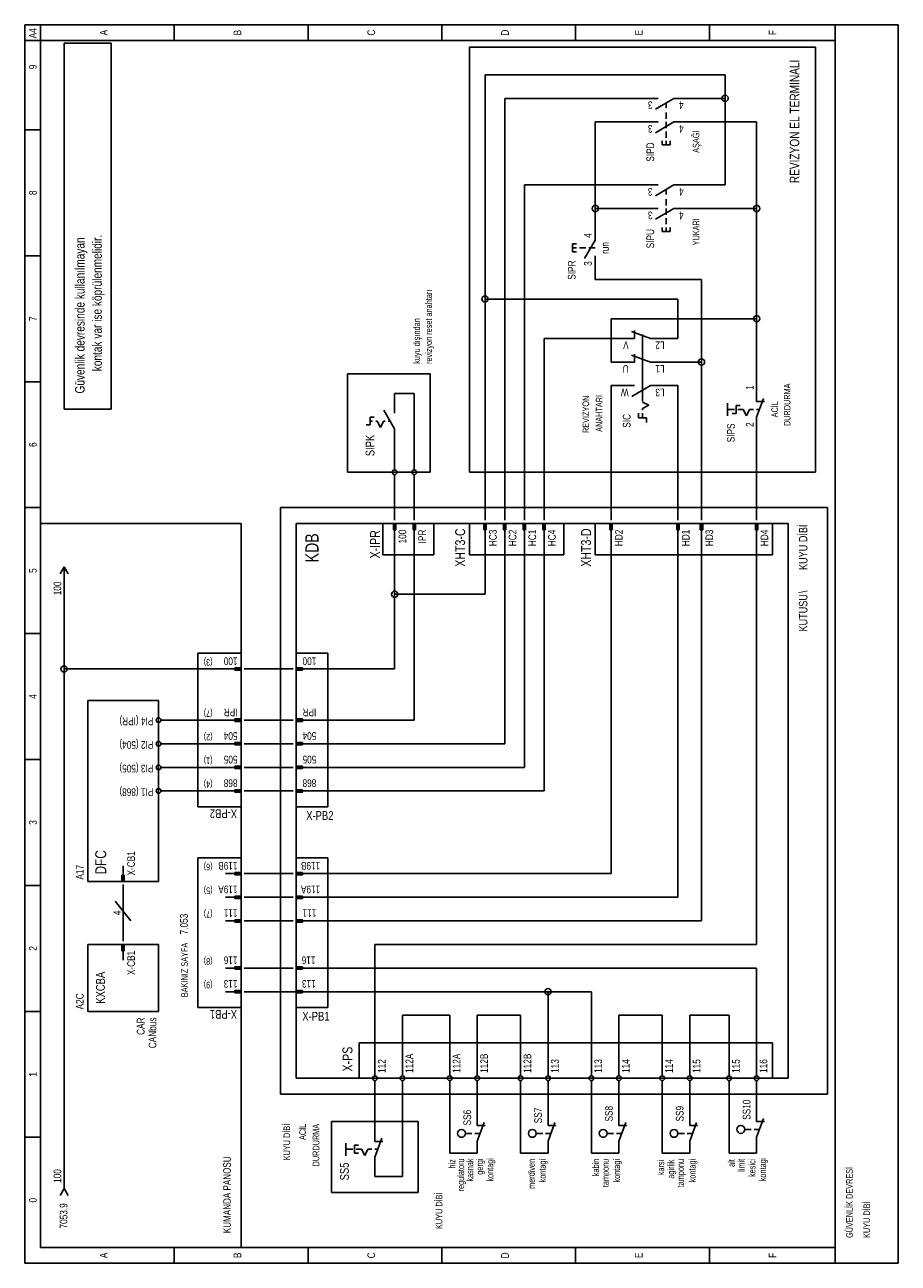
# Model space of a CAD drawing. Header units: centimetres. Extents: x 0 to 13360, y -30 to 2970.
# Tile 26 of 27: x 11972 to 12639, y 1022 to 1968. Entities that reach past the tile are written whole.
import ezdxf
from ezdxf.enums import TextEntityAlignment as Align

# ---------------------------------------------------------------- set-up
doc = ezdxf.new("R2010")
doc.units = ezdxf.units.CM
doc.layers.add('ASN-ELEKTRIK', color=3, linetype='Continuous')
doc.layers.add('ASN-ELEKTRIK-YAZI', color=4, linetype='Continuous')

msp = doc.modelspace()

# ---------------------------------------------------------------- linework, layer by layer
at = {"layer": 'ASN-ELEKTRIK'}
for p, q in [((11972.23, 1022.32), (11972.23, 1968.08)), ((11972.23, 1968.08), (12639.39, 1968.08)), ((11984.25, 1034.34), (11984.25, 1968.08)), ((12086.43, 1968.08), (12086.43, 1956.05)), ((12188.61, 1968.08), (12188.61, 1956.05)), ((12290.79, 1968.08), (12290.79, 1956.05)), ((12392.96, 1956.05), (12392.96, 1968.08)), ((12495.14, 1956.05), (12495.14, 1968.08)), ((12591.31, 1022.32), (12591.31, 1968.08)), ((12639.39, 1968.08), (12639.39, 1022.32)), ((11972.23, 1956.05), (12591.31, 1956.05)), ((12002.28, 1674.46), (12002.28, 1953.95)), ((12002.28, 1953.95), (12038.35, 1953.95)), ((12038.35, 1953.95), (12038.35, 1674.46)), ((12311.82, 1626.37), (12311.82, 1950.94)), ((12311.82, 1950.94), (12576.28, 1950.94)), ((12576.28, 1950.94), (12576.28, 1626.37)), ((12507.16, 1929.9), (12323.84, 1929.9)), ((12323.84, 1758.6), (12323.84, 1929.9)), ((12507.16, 1911.87), (12507.16, 1929.9)), ((12338.87, 1593.32), (12338.87, 1911.87)), ((12450.06, 1911.87), (12338.87, 1911.87)), ((12456.07, 1911.87), (12450.06, 1911.87)), ((12468.1, 1911.87), (12453.87, 1903.66)), ((12468.1, 1911.87), (12474.11, 1911.87)), ((12507.16, 1911.87), (12474.11, 1911.87)), ((12507.16, 1845.76), (12507.16, 1911.87)), ((12462.08, 1904.66), (12462.08, 1908.4)), ((12462.08, 1896.24), (12462.08, 1901.05)), ((12407.99, 1893.84), (12450.06, 1893.84)), ((12407.99, 1827.73), (12407.99, 1893.84)), ((12456.07, 1893.84), (12450.06, 1893.84)), ((12468.1, 1893.84), (12453.87, 1885.63)), ((12462.08, 1889.03), (12462.08, 1893.84)), ((12468.1, 1893.84), (12474.11, 1893.84)), ((12474.11, 1893.84), (12531.21, 1893.84)), ((12531.21, 1827.73), (12531.21, 1893.84)), ((11984.25, 1887.83), (11972.23, 1887.83)), ((12462.08, 1881.82), (12462.08, 1886.63)), ((12459.08, 1876.41), (12459.08, 1879.42)), ((12459.08, 1876.41), (12465.09, 1876.41)), ((12462.08, 1876.41), (12462.08, 1879.42)), ((12465.09, 1876.41), (12465.09, 1879.42)), ((12450.06, 1845.76), (12353.9, 1845.76)), ((12353.9, 1845.76), (12353.9, 1593.32)), ((12456.07, 1845.76), (12450.06, 1845.76)), ((12468.1, 1845.76), (12453.87, 1837.55)), ((12468.1, 1845.76), (12474.11, 1845.76)), ((12474.11, 1845.76), (12507.16, 1845.76)), ((12462.08, 1838.54), (12462.08, 1842.29)), ((12462.08, 1830.13), (12462.08, 1834.94)), ((12450.06, 1827.73), (12407.99, 1827.73)), ((12407.99, 1809.69), (12407.99, 1827.73)), ((12456.07, 1827.73), (12450.06, 1827.73)), ((12468.1, 1827.73), (12453.87, 1819.51)), ((12462.08, 1822.92), (12462.08, 1827.73)), ((12468.1, 1827.73), (12474.11, 1827.73)), ((12474.11, 1827.73), (12531.21, 1827.73)), ((12531.21, 1743.58), (12531.21, 1827.73)), ((12462.08, 1815.7), (12462.08, 1820.51)), ((12407.99, 1803.68), (12407.99, 1809.69)), ((12459.08, 1810.29), (12459.08, 1813.3)), ((12459.08, 1810.29), (12465.09, 1810.29)), ((12462.08, 1810.29), (12462.08, 1813.3)), ((12465.09, 1810.29), (12465.09, 1813.3)), ((12390.56, 1800.68), (12393.57, 1800.68)), ((12390.56, 1794.67), (12390.56, 1800.68)), ((12390.56, 1797.67), (12393.57, 1797.67)), ((12395.97, 1797.67), (12400.78, 1797.67)), ((12407.99, 1803.68), (12399.78, 1789.46)), ((12403.18, 1797.67), (12407.99, 1797.67)), ((11984.25, 1791.66), (11972.23, 1791.66)), ((12390.56, 1794.67), (12393.57, 1794.67)), ((12407.99, 1791.66), (12407.99, 1785.65)), ((12407.99, 1773.63), (12407.99, 1785.65)), ((12489.13, 1773.63), (12407.99, 1773.63)), ((12489.13, 1710.52), (12489.13, 1773.63)), ((12471.1, 1758.6), (12323.84, 1758.6)), ((12323.84, 1593.32), (12323.84, 1758.6)), ((12471.1, 1728.55), (12471.1, 1758.6)), ((12420.01, 1710.52), (12420.01, 1743.58)), ((12420.01, 1743.58), (12531.21, 1743.58)), ((12531.21, 1686.36), (12531.21, 1743.58)), ((12450.06, 1728.55), (12435.64, 1733.8)), ((12438.04, 1728.55), (12438.04, 1734.56)), ((12444.05, 1680.47), (12444.05, 1731.56)), ((12368.92, 1728.55), (12368.92, 1593.32)), ((12432.03, 1728.55), (12368.92, 1728.55)), ((12432.03, 1728.55), (12431.79, 1728.55)), ((12438.04, 1728.55), (12432.03, 1728.55)), ((12450.06, 1728.55), (12456.07, 1728.55)), ((12455.83, 1728.55), (12456.07, 1728.55)), ((12471.1, 1728.55), (12456.07, 1728.55)), ((12450.06, 1710.52), (12435.64, 1715.77)), ((12438.04, 1710.52), (12438.04, 1716.53)), ((12432.03, 1710.52), (12420.01, 1710.52)), ((12432.03, 1710.52), (12431.79, 1710.52)), ((12438.04, 1710.52), (12432.03, 1710.52)), ((12450.06, 1710.52), (12456.07, 1710.52)), ((12455.83, 1710.52), (12456.07, 1710.52)), ((12489.13, 1710.52), (12456.07, 1710.52)), ((12489.13, 1593.32), (12489.13, 1710.52)), ((11984.25, 1695.49), (11972.23, 1695.49)), ((12218.66, 1701.51), (12218.66, 1626.37)), ((12281.77, 1701.51), (12218.66, 1701.51)), ((12281.77, 1626.37), (12281.77, 1701.51)), ((12254.72, 1686.48), (12269.75, 1686.48)), ((12254.72, 1686.48), (12254.72, 1677.46)), ((12269.75, 1632.38), (12269.75, 1686.48)), ((12420.01, 1692.49), (12432.03, 1692.49)), ((12420.01, 1593.32), (12420.01, 1692.49)), ((12432.03, 1692.49), (12431.79, 1692.49)), ((12438.04, 1692.49), (12432.03, 1692.49)), ((12450.06, 1692.49), (12435.84, 1684.28)), ((12450.06, 1692.49), (12456.07, 1692.49)), ((12455.83, 1692.49), (12456.07, 1692.49)), ((12471.1, 1692.49), (12456.07, 1692.49)), ((12471.1, 1593.32), (12471.1, 1692.49)), ((12531.21, 1680.35), (12531.21, 1686.36)), ((12038.35, 1674.46), (12002.28, 1674.46)), ((12254.72, 1671.45), (12254.72, 1677.46)), ((12444.05, 1679.87), (12448.86, 1677.46)), ((12448.86, 1677.46), (12444.05, 1675.06)), ((12444.05, 1673.86), (12444.05, 1675.06)), ((12509.07, 1669.43), (12509.07, 1679.04)), ((12509.09, 1674.34), (12514.38, 1674.34)), ((12515.58, 1677.34), (12518.58, 1677.34)), ((12515.58, 1677.34), (12515.58, 1671.33)), ((12516.78, 1674.34), (12520.99, 1674.34)), ((12523.39, 1669.53), (12520.99, 1674.34)), ((12525.8, 1674.34), (12523.39, 1669.53)), ((12525.8, 1674.34), (12528.8, 1674.34)), ((12531.21, 1668.33), (12536.46, 1682.75)), ((12531.21, 1680.35), (12537.22, 1680.35)), ((12531.21, 1674.34), (12533.37, 1674.34)), ((12236.09, 1668.45), (12239.1, 1668.45)), ((12236.09, 1668.45), (12236.09, 1662.44)), ((12236.09, 1665.44), (12237.89, 1665.44)), ((12240.3, 1665.44), (12241.5, 1665.44)), ((12243.9, 1660.63), (12241.5, 1665.44)), ((12246.31, 1665.44), (12243.9, 1660.63)), ((12246.31, 1665.44), (12247.51, 1665.44)), ((12254.72, 1659.43), (12246.51, 1673.65)), ((12249.92, 1665.44), (12251.25, 1665.44)), ((12441.05, 1667.85), (12441.05, 1671.45)), ((12441.05, 1667.85), (12447.06, 1667.85)), ((12444.05, 1667.85), (12444.05, 1671.45)), ((12447.06, 1664.24), (12447.06, 1667.85)), ((12512.57, 1671.33), (12515.58, 1671.33)), ((12531.21, 1668.33), (12531.21, 1662.32)), ((12233.09, 1662.44), (12236.09, 1662.44)), ((12254.72, 1659.43), (12254.72, 1653.42)), ((12444.05, 1662.44), (12444.05, 1662.56)), ((12531.21, 1662.32), (12531.21, 1662.44)), ((12531.21, 1593.32), (12531.21, 1662.32)), ((12254.72, 1653.42), (12254.72, 1632.38)), ((12254.72, 1632.38), (12254.72, 1628.18)), ((12269.75, 1632.38), (12269.75, 1628.18)), ((12218.66, 1626.37), (12281.77, 1626.37)), ((12254.72, 1624.57), (12254.72, 1620.36)), ((12254.72, 1593.32), (12254.72, 1620.36)), ((12269.75, 1624.57), (12269.75, 1620.36)), ((12269.75, 1593.32), (12269.75, 1620.36)), ((12576.28, 1626.37), (12311.82, 1626.37)), ((11984.25, 1599.33), (11972.23, 1599.33)), ((12167.57, 1151.55), (12167.57, 1599.33)), ((12167.57, 1599.33), (12585.3, 1599.33)), ((12585.3, 1599.33), (12585.3, 1151.55)), ((12254.72, 1589.71), (12254.72, 1593.32)), ((12269.75, 1589.71), (12269.75, 1593.32)), ((12323.84, 1589.71), (12323.84, 1593.32)), ((12338.87, 1589.71), (12338.87, 1593.32)), ((12353.9, 1589.71), (12353.9, 1593.32)), ((12368.92, 1589.71), (12368.92, 1593.32)), ((12420.01, 1589.71), (12420.01, 1593.32)), ((12471.1, 1589.71), (12471.1, 1593.32)), ((12489.13, 1589.71), (12489.13, 1593.32)), ((12531.21, 1589.71), (12531.21, 1593.32)), ((12137.52, 1587.31), (11984.25, 1587.31)), ((12137.52, 1034.34), (12137.52, 1587.31)), ((12179.59, 1163.57), (12179.59, 1587.31)), ((12179.59, 1587.31), (12555.25, 1587.31)), ((12245.71, 1563.26), (12245.71, 1587.31)), ((12245.71, 1587.31), (12284.78, 1587.31)), ((12253.82, 1587.31), (12255.63, 1587.31)), ((12253.82, 1582.5), (12253.82, 1587.31)), ((12253.82, 1582.5), (12255.63, 1582.5)), ((12254.12, 1582.5), (12254.12, 1587.31)), ((12254.42, 1582.5), (12254.42, 1587.31)), ((12254.72, 1578.29), (12254.72, 1587.31)), ((12255.02, 1582.5), (12255.02, 1587.31)), ((12255.32, 1582.5), (12255.32, 1587.31)), ((12255.63, 1582.5), (12255.63, 1587.31)), ((12268.85, 1587.31), (12270.65, 1587.31)), ((12268.85, 1582.5), (12268.85, 1587.31)), ((12268.85, 1582.5), (12270.65, 1582.5)), ((12269.15, 1582.5), (12269.15, 1587.31)), ((12269.45, 1582.5), (12269.45, 1587.31)), ((12269.75, 1578.29), (12269.75, 1587.31)), ((12270.05, 1582.5), (12270.05, 1587.31)), ((12270.35, 1582.5), (12270.35, 1587.31)), ((12270.65, 1582.5), (12270.65, 1587.31)), ((12284.78, 1587.31), (12284.78, 1563.26)), ((12311.82, 1563.26), (12311.82, 1587.31)), ((12311.82, 1587.31), (12383.95, 1587.31)), ((12322.94, 1587.31), (12324.75, 1587.31)), ((12322.94, 1582.5), (12322.94, 1587.31)), ((12322.94, 1582.5), (12324.75, 1582.5)), ((12323.24, 1582.5), (12323.24, 1587.31)), ((12323.54, 1582.5), (12323.54, 1587.31)), ((12323.84, 1578.29), (12323.84, 1587.31)), ((12324.14, 1582.5), (12324.14, 1587.31)), ((12324.45, 1582.5), (12324.45, 1587.31)), ((12324.75, 1582.5), (12324.75, 1587.31)), ((12337.97, 1587.31), (12339.77, 1587.31)), ((12337.97, 1582.5), (12337.97, 1587.31)), ((12337.97, 1582.5), (12339.77, 1582.5)), ((12338.27, 1582.5), (12338.27, 1587.31)), ((12338.57, 1582.5), (12338.57, 1587.31)), ((12338.87, 1578.29), (12338.87, 1587.31)), ((12339.17, 1582.5), (12339.17, 1587.31)), ((12339.47, 1582.5), (12339.47, 1587.31)), ((12339.77, 1582.5), (12339.77, 1587.31)), ((12352.99, 1587.31), (12354.8, 1587.31)), ((12352.99, 1582.5), (12352.99, 1587.31)), ((12352.99, 1582.5), (12354.8, 1582.5)), ((12353.3, 1582.5), (12353.3, 1587.31)), ((12353.6, 1582.5), (12353.6, 1587.31)), ((12353.9, 1578.29), (12353.9, 1587.31)), ((12354.2, 1582.5), (12354.2, 1587.31)), ((12354.5, 1582.5), (12354.5, 1587.31)), ((12354.8, 1582.5), (12354.8, 1587.31)), ((12368.02, 1587.31), (12369.82, 1587.31)), ((12368.02, 1582.5), (12368.02, 1587.31)), ((12368.02, 1582.5), (12369.82, 1582.5)), ((12368.32, 1582.5), (12368.32, 1587.31)), ((12368.62, 1582.5), (12368.62, 1587.31)), ((12368.92, 1578.29), (12368.92, 1587.31)), ((12369.22, 1582.5), (12369.22, 1587.31)), ((12369.52, 1582.5), (12369.52, 1587.31)), ((12369.82, 1582.5), (12369.82, 1587.31)), ((12383.95, 1587.31), (12383.95, 1563.26)), ((12407.99, 1563.26), (12407.99, 1587.31)), ((12407.99, 1587.31), (12543.23, 1587.31)), ((12419.11, 1587.31), (12420.91, 1587.31)), ((12419.11, 1582.5), (12419.11, 1587.31)), ((12419.11, 1582.5), (12420.91, 1582.5)), ((12419.41, 1582.5), (12419.41, 1587.31)), ((12419.71, 1582.5), (12419.71, 1587.31)), ((12420.01, 1578.29), (12420.01, 1587.31)), ((12420.31, 1582.5), (12420.31, 1587.31)), ((12420.61, 1582.5), (12420.61, 1587.31)), ((12420.91, 1582.5), (12420.91, 1587.31)), ((12470.2, 1587.31), (12472, 1587.31)), ((12470.2, 1582.5), (12470.2, 1587.31)), ((12470.2, 1582.5), (12472, 1582.5)), ((12470.5, 1582.5), (12470.5, 1587.31)), ((12470.8, 1582.5), (12470.8, 1587.31)), ((12471.1, 1578.29), (12471.1, 1587.31)), ((12471.4, 1582.5), (12471.4, 1587.31)), ((12471.7, 1582.5), (12471.7, 1587.31)), ((12472, 1582.5), (12472, 1587.31)), ((12488.23, 1587.31), (12490.03, 1587.31)), ((12488.23, 1582.5), (12488.23, 1587.31)), ((12488.23, 1582.5), (12490.03, 1582.5)), ((12488.53, 1582.5), (12488.53, 1587.31)), ((12488.83, 1582.5), (12488.83, 1587.31)), ((12489.13, 1578.29), (12489.13, 1587.31)), ((12489.43, 1582.5), (12489.43, 1587.31)), ((12489.73, 1582.5), (12489.73, 1587.31)), ((12490.03, 1582.5), (12490.03, 1587.31)), ((12530.3, 1587.31), (12532.11, 1587.31)), ((12530.3, 1582.5), (12530.3, 1587.31)), ((12530.3, 1582.5), (12532.11, 1582.5)), ((12530.6, 1582.5), (12530.6, 1587.31)), ((12530.9, 1582.5), (12530.9, 1587.31)), ((12531.21, 1578.29), (12531.21, 1587.31)), ((12531.51, 1582.5), (12531.51, 1587.31)), ((12531.81, 1582.5), (12531.81, 1587.31)), ((12532.11, 1582.5), (12532.11, 1587.31)), ((12543.23, 1587.31), (12543.23, 1563.26)), ((12555.25, 1587.31), (12555.25, 1163.57)), ((12254.72, 1578.29), (12254.72, 1575.29)), ((12254.72, 1533.21), (12254.72, 1575.29)), ((12269.75, 1578.29), (12269.75, 1575.29)), ((12269.75, 1575.29), (12269.75, 1437.04)), ((12323.84, 1578.29), (12323.84, 1575.29)), ((12323.84, 1533.21), (12323.84, 1575.29)), ((12338.87, 1578.29), (12338.87, 1575.29)), ((12338.87, 1575.29), (12338.87, 1419.01)), ((12353.9, 1578.29), (12353.9, 1575.29)), ((12353.9, 1575.29), (12353.9, 1400.98)), ((12368.92, 1578.29), (12368.92, 1575.29)), ((12368.92, 1575.29), (12368.92, 1382.95)), ((12420.01, 1578.29), (12420.01, 1575.29)), ((12420.01, 1319.84), (12420.01, 1575.29)), ((12471.1, 1578.29), (12471.1, 1575.29)), ((12471.1, 1301.81), (12471.1, 1575.29)), ((12489.13, 1578.29), (12489.13, 1575.29)), ((12489.13, 1575.29), (12489.13, 1283.78)), ((12531.21, 1578.29), (12531.21, 1575.29)), ((12531.21, 1265.75), (12531.21, 1575.29)), ((12284.78, 1563.26), (12245.71, 1563.26)), ((12383.95, 1563.26), (12311.82, 1563.26)), ((12543.23, 1563.26), (12407.99, 1563.26)), ((12002.28, 1554.25), (11999.28, 1548.84)), ((12002.28, 1554.25), (12005.29, 1548.84)), ((12002.28, 1476.11), (12002.28, 1554.25)), ((12323.84, 1533.21), (12254.72, 1533.21)), ((12254.72, 1476.11), (12254.72, 1533.21)), ((11984.25, 1503.16), (11972.23, 1503.16)), ((12104.46, 1370.93), (12104.46, 1488.13)), ((12104.46, 1488.13), (12137.52, 1488.13)), ((12137.52, 1488.13), (12137.52, 1370.93)), ((12179.59, 1370.93), (12179.59, 1488.13)), ((12179.59, 1488.13), (12203.63, 1488.13)), ((12203.63, 1488.13), (12203.63, 1370.93)), ((12002.28, 1079.42), (12002.28, 1476.11)), ((12125.5, 1476.11), (12002.28, 1476.11)), ((12128.5, 1476.11), (12125.5, 1476.11)), ((12128.5, 1476.11), (12137.52, 1476.11)), ((12132.71, 1477.01), (12137.52, 1477.01)), ((12132.71, 1477.01), (12132.71, 1475.21)), ((12132.71, 1476.71), (12137.52, 1476.71)), ((12132.71, 1476.41), (12137.52, 1476.41)), ((12132.71, 1475.81), (12137.52, 1475.81)), ((12132.71, 1475.51), (12137.52, 1475.51)), ((12137.52, 1477.01), (12137.52, 1475.21)), ((12139.92, 1476.11), (12143.53, 1476.11)), ((12143.53, 1476.11), (12173.58, 1476.11)), ((12177.19, 1476.11), (12173.58, 1476.11)), ((12179.59, 1475.21), (12179.59, 1477.01)), ((12184.4, 1477.01), (12179.59, 1477.01)), ((12184.4, 1476.71), (12179.59, 1476.71)), ((12184.4, 1476.41), (12179.59, 1476.41)), ((12188.61, 1476.11), (12179.59, 1476.11)), ((12184.4, 1475.81), (12179.59, 1475.81)), ((12184.4, 1475.51), (12179.59, 1475.51)), ((12184.4, 1475.21), (12184.4, 1477.01)), ((12188.61, 1476.11), (12191.61, 1476.11)), ((12191.61, 1476.11), (12254.72, 1476.11)), ((12132.71, 1475.21), (12137.52, 1475.21)), ((12184.4, 1475.21), (12179.59, 1475.21)), ((12020.32, 1452.07), (12020.32, 1313.83)), ((12074.41, 1452.07), (12020.32, 1452.07)), ((12074.41, 1313.83), (12074.41, 1452.07)), ((12132.71, 1437.95), (12137.52, 1437.95)), ((12132.71, 1437.95), (12132.71, 1436.14)), ((12132.71, 1437.65), (12137.52, 1437.65)), ((12137.52, 1437.95), (12137.52, 1436.14)), ((12179.59, 1436.14), (12179.59, 1437.95)), ((12184.4, 1437.95), (12179.59, 1437.95)), ((12184.4, 1437.65), (12179.59, 1437.65)), ((12184.4, 1436.14), (12184.4, 1437.95)), ((12080.42, 1437.04), (12076.21, 1437.04)), ((12125.5, 1437.04), (12080.42, 1437.04)), ((12128.5, 1437.04), (12125.5, 1437.04)), ((12128.5, 1437.04), (12137.52, 1437.04)), ((12132.71, 1437.34), (12137.52, 1437.34)), ((12132.71, 1436.74), (12137.52, 1436.74)), ((12132.71, 1436.44), (12137.52, 1436.44)), ((12132.71, 1436.14), (12137.52, 1436.14)), ((12139.92, 1437.04), (12143.53, 1437.04)), ((12143.53, 1437.04), (12173.58, 1437.04)), ((12177.19, 1437.04), (12173.58, 1437.04)), ((12184.4, 1437.34), (12179.59, 1437.34)), ((12188.61, 1437.04), (12179.59, 1437.04)), ((12184.4, 1436.74), (12179.59, 1436.74)), ((12184.4, 1436.44), (12179.59, 1436.44)), ((12184.4, 1436.14), (12179.59, 1436.14)), ((12188.61, 1437.04), (12191.61, 1437.04)), ((12269.75, 1437.04), (12191.61, 1437.04)), ((12080.42, 1419.01), (12076.21, 1419.01)), ((12125.5, 1419.01), (12080.42, 1419.01)), ((12128.5, 1419.01), (12125.5, 1419.01)), ((12128.5, 1419.01), (12137.52, 1419.01)), ((12132.71, 1419.91), (12137.52, 1419.91)), ((12132.71, 1419.91), (12132.71, 1418.11)), ((12132.71, 1419.61), (12137.52, 1419.61)), ((12132.71, 1419.31), (12137.52, 1419.31)), ((12132.71, 1418.71), (12137.52, 1418.71)), ((12137.52, 1419.91), (12137.52, 1418.11)), ((12139.92, 1419.01), (12143.53, 1419.01)), ((12143.53, 1419.01), (12173.58, 1419.01)), ((12177.19, 1419.01), (12173.58, 1419.01)), ((12179.59, 1418.11), (12179.59, 1419.91)), ((12184.4, 1419.91), (12179.59, 1419.91)), ((12184.4, 1419.61), (12179.59, 1419.61)), ((12184.4, 1419.31), (12179.59, 1419.31)), ((12188.61, 1419.01), (12179.59, 1419.01)), ((12184.4, 1418.71), (12179.59, 1418.71)), ((12184.4, 1418.11), (12184.4, 1419.91)), ((12188.61, 1419.01), (12191.61, 1419.01)), ((12338.87, 1419.01), (12191.61, 1419.01)), ((12132.71, 1418.41), (12137.52, 1418.41)), ((12132.71, 1418.11), (12137.52, 1418.11)), ((12184.4, 1418.41), (12179.59, 1418.41)), ((12184.4, 1418.11), (12179.59, 1418.11)), ((11984.25, 1406.99), (11972.23, 1406.99)), ((12080.42, 1400.98), (12076.21, 1400.98)), ((12125.5, 1400.98), (12080.42, 1400.98)), ((12128.5, 1400.98), (12125.5, 1400.98)), ((12128.5, 1400.98), (12137.52, 1400.98)), ((12132.71, 1401.88), (12137.52, 1401.88)), ((12132.71, 1401.88), (12132.71, 1400.08)), ((12132.71, 1401.58), (12137.52, 1401.58)), ((12132.71, 1401.28), (12137.52, 1401.28)), ((12132.71, 1400.68), (12137.52, 1400.68)), ((12132.71, 1400.38), (12137.52, 1400.38)), ((12132.71, 1400.08), (12137.52, 1400.08)), ((12137.52, 1401.88), (12137.52, 1400.08)), ((12139.92, 1400.98), (12143.53, 1400.98)), ((12143.53, 1400.98), (12173.58, 1400.98)), ((12177.19, 1400.98), (12173.58, 1400.98)), ((12179.59, 1400.08), (12179.59, 1401.88)), ((12184.4, 1401.88), (12179.59, 1401.88)), ((12184.4, 1401.58), (12179.59, 1401.58)), ((12184.4, 1401.28), (12179.59, 1401.28)), ((12188.61, 1400.98), (12179.59, 1400.98)), ((12184.4, 1400.68), (12179.59, 1400.68)), ((12184.4, 1400.38), (12179.59, 1400.38)), ((12184.4, 1400.08), (12179.59, 1400.08)), ((12184.4, 1400.08), (12184.4, 1401.88)), ((12188.61, 1400.98), (12191.61, 1400.98)), ((12191.61, 1400.98), (12188.61, 1400.98)), ((12353.9, 1400.98), (12191.61, 1400.98)), ((12080.42, 1382.95), (12076.21, 1382.95)), ((12125.5, 1382.95), (12080.42, 1382.95)), ((12128.5, 1382.95), (12125.5, 1382.95)), ((12128.5, 1382.95), (12137.52, 1382.95)), ((12132.71, 1383.85), (12137.52, 1383.85)), ((12132.71, 1383.85), (12132.71, 1382.05)), ((12132.71, 1383.55), (12137.52, 1383.55)), ((12132.71, 1383.25), (12137.52, 1383.25)), ((12132.71, 1382.65), (12137.52, 1382.65)), ((12132.71, 1382.35), (12137.52, 1382.35)), ((12132.71, 1382.05), (12137.52, 1382.05)), ((12137.52, 1383.85), (12137.52, 1382.05)), ((12139.92, 1382.95), (12143.53, 1382.95)), ((12143.53, 1382.95), (12173.58, 1382.95)), ((12177.19, 1382.95), (12173.58, 1382.95)), ((12179.59, 1382.05), (12179.59, 1383.85)), ((12184.4, 1383.85), (12179.59, 1383.85)), ((12184.4, 1383.55), (12179.59, 1383.55)), ((12184.4, 1383.25), (12179.59, 1383.25)), ((12188.61, 1382.95), (12179.59, 1382.95)), ((12184.4, 1382.65), (12179.59, 1382.65)), ((12184.4, 1382.35), (12179.59, 1382.35)), ((12184.4, 1382.05), (12179.59, 1382.05)), ((12184.4, 1382.05), (12184.4, 1383.85)), ((12188.61, 1382.95), (12191.61, 1382.95)), ((12368.92, 1382.95), (12191.61, 1382.95)), ((12137.52, 1370.93), (12104.46, 1370.93)), ((12203.63, 1370.93), (12179.59, 1370.93)), ((12047.36, 1322.85), (12047.36, 1325.85)), ((12104.46, 1217.66), (12104.46, 1331.86)), ((12104.46, 1331.86), (12137.52, 1331.86)), ((12137.52, 1331.86), (12137.52, 1217.66)), ((12179.59, 1217.66), (12179.59, 1331.86)), ((12179.59, 1331.86), (12203.63, 1331.86)), ((12203.63, 1331.86), (12203.63, 1217.66)), ((12046.46, 1318.64), (12046.46, 1313.83)), ((12046.46, 1318.64), (12048.26, 1318.64)), ((12046.76, 1318.64), (12046.76, 1313.83)), ((12047.06, 1318.64), (12047.06, 1313.83)), ((12047.36, 1322.85), (12047.36, 1313.83)), ((12047.66, 1318.64), (12047.66, 1313.83)), ((12047.96, 1318.64), (12047.96, 1313.83)), ((12048.26, 1318.64), (12048.26, 1313.83)), ((12128.5, 1319.84), (12125.5, 1319.84)), ((12128.5, 1319.84), (12137.52, 1319.84)), ((12132.71, 1320.74), (12137.52, 1320.74)), ((12132.71, 1320.74), (12132.71, 1318.94)), ((12132.71, 1320.44), (12137.52, 1320.44)), ((12132.71, 1320.14), (12137.52, 1320.14)), ((12132.71, 1319.54), (12137.52, 1319.54)), ((12132.71, 1319.24), (12137.52, 1319.24)), ((12132.71, 1318.94), (12137.52, 1318.94)), ((12137.52, 1320.74), (12137.52, 1318.94)), ((12139.92, 1319.84), (12143.53, 1319.84)), ((12173.58, 1319.84), (12143.53, 1319.84)), ((12177.19, 1319.84), (12173.58, 1319.84)), ((12179.59, 1318.94), (12179.59, 1320.74)), ((12184.4, 1320.74), (12179.59, 1320.74)), ((12184.4, 1320.44), (12179.59, 1320.44)), ((12184.4, 1320.14), (12179.59, 1320.14)), ((12188.61, 1319.84), (12179.59, 1319.84)), ((12184.4, 1319.54), (12179.59, 1319.54)), ((12184.4, 1319.24), (12179.59, 1319.24)), ((12184.4, 1318.94), (12179.59, 1318.94)), ((12184.4, 1318.94), (12184.4, 1320.74)), ((12188.61, 1319.84), (12191.61, 1319.84)), ((12420.01, 1319.84), (12191.61, 1319.84)), ((11984.25, 1310.82), (11972.23, 1310.82)), ((12020.32, 1313.83), (12074.41, 1313.83)), ((12046.46, 1313.83), (12048.26, 1313.83)), ((12047.36, 1311.43), (12047.36, 1307.82)), ((12047.36, 1271.76), (12047.36, 1307.82)), ((12041.35, 1298.8), (12053.37, 1283.78)), ((12128.5, 1301.81), (12125.5, 1301.81)), ((12128.5, 1301.81), (12137.52, 1301.81)), ((12132.71, 1302.71), (12137.52, 1302.71)), ((12132.71, 1302.71), (12132.71, 1300.91)), ((12132.71, 1302.41), (12137.52, 1302.41)), ((12132.71, 1302.11), (12137.52, 1302.11)), ((12132.71, 1301.51), (12137.52, 1301.51)), ((12132.71, 1301.21), (12137.52, 1301.21)), ((12132.71, 1300.91), (12137.52, 1300.91)), ((12137.52, 1302.71), (12137.52, 1300.91)), ((12139.92, 1301.81), (12143.53, 1301.81)), ((12173.58, 1301.81), (12143.53, 1301.81)), ((12177.19, 1301.81), (12173.58, 1301.81)), ((12179.59, 1300.91), (12179.59, 1302.71)), ((12184.4, 1302.71), (12179.59, 1302.71)), ((12184.4, 1302.41), (12179.59, 1302.41)), ((12184.4, 1302.11), (12179.59, 1302.11)), ((12188.61, 1301.81), (12179.59, 1301.81)), ((12184.4, 1301.51), (12179.59, 1301.51)), ((12184.4, 1301.21), (12179.59, 1301.21)), ((12184.4, 1300.91), (12179.59, 1300.91)), ((12184.4, 1300.91), (12184.4, 1302.71)), ((12188.61, 1301.81), (12191.61, 1301.81)), ((12471.1, 1301.81), (12191.61, 1301.81)), ((12128.5, 1283.78), (12125.5, 1283.78)), ((12128.5, 1283.78), (12137.52, 1283.78)), ((12132.71, 1284.68), (12137.52, 1284.68)), ((12132.71, 1284.68), (12132.71, 1282.88)), ((12132.71, 1284.38), (12137.52, 1284.38)), ((12132.71, 1284.08), (12137.52, 1284.08)), ((12132.71, 1283.48), (12137.52, 1283.48)), ((12132.71, 1283.18), (12137.52, 1283.18)), ((12132.71, 1282.88), (12137.52, 1282.88)), ((12137.52, 1284.68), (12137.52, 1282.88)), ((12139.92, 1283.78), (12143.53, 1283.78)), ((12173.58, 1283.78), (12143.53, 1283.78)), ((12177.19, 1283.78), (12173.58, 1283.78)), ((12179.59, 1282.88), (12179.59, 1284.68)), ((12184.4, 1284.68), (12179.59, 1284.68)), ((12184.4, 1284.38), (12179.59, 1284.38)), ((12184.4, 1284.08), (12179.59, 1284.08)), ((12188.61, 1283.78), (12179.59, 1283.78)), ((12184.4, 1283.48), (12179.59, 1283.48)), ((12184.4, 1283.18), (12179.59, 1283.18)), ((12184.4, 1282.88), (12179.59, 1282.88)), ((12184.4, 1282.88), (12184.4, 1284.68)), ((12188.61, 1283.78), (12191.61, 1283.78)), ((12489.13, 1283.78), (12191.61, 1283.78)), ((12047.36, 1268.15), (12047.36, 1271.76)), ((12020.32, 1265.75), (12020.32, 1214.66)), ((12074.41, 1265.75), (12020.32, 1265.75)), ((12048.26, 1265.75), (12046.46, 1265.75)), ((12046.46, 1260.94), (12046.46, 1265.75)), ((12048.26, 1260.94), (12046.46, 1260.94)), ((12046.76, 1260.94), (12046.76, 1265.75)), ((12047.06, 1260.94), (12047.06, 1265.75)), ((12047.36, 1256.73), (12047.36, 1265.75)), ((12047.66, 1260.94), (12047.66, 1265.75)), ((12047.96, 1260.94), (12047.96, 1265.75)), ((12048.26, 1260.94), (12048.26, 1265.75)), ((12074.41, 1214.66), (12074.41, 1265.75)), ((12239.7, 1169.58), (12239.7, 1265.75)), ((12239.7, 1265.75), (12531.21, 1265.75)), ((12047.36, 1256.73), (12047.36, 1253.72)), ((12132.71, 1248.62), (12137.52, 1248.62)), ((12132.71, 1248.62), (12132.71, 1246.81)), ((12137.52, 1248.62), (12137.52, 1246.81)), ((12179.59, 1246.81), (12179.59, 1248.62)), ((12184.4, 1248.62), (12179.59, 1248.62)), ((12184.4, 1246.81), (12184.4, 1248.62)), ((12128.5, 1247.71), (12125.5, 1247.71)), ((12128.5, 1247.71), (12137.52, 1247.71)), ((12132.71, 1248.32), (12137.52, 1248.32)), ((12132.71, 1248.01), (12137.52, 1248.01)), ((12132.71, 1247.41), (12137.52, 1247.41)), ((12132.71, 1247.11), (12137.52, 1247.11)), ((12132.71, 1246.81), (12137.52, 1246.81)), ((12139.92, 1247.71), (12143.53, 1247.71)), ((12173.58, 1247.71), (12143.53, 1247.71)), ((12177.19, 1247.71), (12173.58, 1247.71)), ((12184.4, 1248.32), (12179.59, 1248.32)), ((12184.4, 1248.01), (12179.59, 1248.01)), ((12188.61, 1247.71), (12179.59, 1247.71)), ((12184.4, 1247.41), (12179.59, 1247.41)), ((12184.4, 1247.11), (12179.59, 1247.11)), ((12184.4, 1246.81), (12179.59, 1246.81)), ((12188.61, 1247.71), (12191.61, 1247.71)), ((12531.21, 1247.71), (12191.61, 1247.71)), ((12531.21, 1169.58), (12531.21, 1247.71)), ((12128.5, 1229.68), (12125.5, 1229.68)), ((12128.5, 1229.68), (12137.52, 1229.68)), ((12132.71, 1230.58), (12137.52, 1230.58)), ((12132.71, 1230.58), (12132.71, 1228.78)), ((12132.71, 1230.28), (12137.52, 1230.28)), ((12132.71, 1229.98), (12137.52, 1229.98)), ((12137.52, 1230.58), (12137.52, 1228.78)), ((12139.92, 1229.68), (12143.53, 1229.68)), ((12173.58, 1229.68), (12143.53, 1229.68)), ((12177.19, 1229.68), (12173.58, 1229.68)), ((12371.93, 1229.68), (12173.58, 1229.68)), ((12179.59, 1228.78), (12179.59, 1230.58)), ((12184.4, 1230.58), (12179.59, 1230.58)), ((12184.4, 1230.28), (12179.59, 1230.28)), ((12184.4, 1229.98), (12179.59, 1229.98)), ((12188.61, 1229.68), (12179.59, 1229.68)), ((12184.4, 1228.78), (12184.4, 1230.58)), ((12188.61, 1229.68), (12191.61, 1229.68)), ((12371.93, 1169.58), (12371.93, 1229.68)), ((12404.99, 1229.68), (12371.93, 1229.68)), ((12404.99, 1169.58), (12404.99, 1229.68)), ((12132.71, 1229.38), (12137.52, 1229.38)), ((12132.71, 1229.08), (12137.52, 1229.08)), ((12132.71, 1228.78), (12137.52, 1228.78)), ((12184.4, 1229.38), (12179.59, 1229.38)), ((12184.4, 1229.08), (12179.59, 1229.08)), ((12184.4, 1228.78), (12179.59, 1228.78)), ((11984.25, 1214.66), (11972.23, 1214.66)), ((12020.32, 1214.66), (12074.41, 1214.66)), ((12137.52, 1217.66), (12104.46, 1217.66)), ((12203.63, 1217.66), (12179.59, 1217.66)), ((12260.73, 1169.58), (12260.73, 1211.65)), ((12296.8, 1211.65), (12260.73, 1211.65)), ((12296.8, 1169.58), (12296.8, 1211.65)), ((12317.83, 1211.65), (12350.89, 1211.65)), ((12317.83, 1169.58), (12317.83, 1211.65)), ((12350.89, 1211.65), (12350.89, 1169.58)), ((12426.02, 1169.58), (12426.02, 1211.65)), ((12426.02, 1211.65), (12459.08, 1211.65)), ((12459.08, 1211.65), (12459.08, 1169.58)), ((12480.12, 1169.58), (12480.12, 1211.65)), ((12480.12, 1211.65), (12510.17, 1211.65)), ((12510.17, 1211.65), (12510.17, 1169.58)), ((12227.68, 1163.57), (12227.68, 1190.61)), ((12227.68, 1190.61), (12543.23, 1190.61)), ((12543.23, 1190.61), (12543.23, 1163.57)), ((12179.59, 1163.57), (12555.25, 1163.57)), ((12239.7, 1165.37), (12239.7, 1169.58)), ((12260.73, 1165.37), (12260.73, 1169.58)), ((12296.8, 1165.37), (12296.8, 1169.58)), ((12317.83, 1165.37), (12317.83, 1169.58)), ((12350.89, 1165.37), (12350.89, 1169.58)), ((12371.93, 1165.37), (12371.93, 1169.58)), ((12404.99, 1165.37), (12404.99, 1169.58)), ((12426.02, 1165.37), (12426.02, 1169.58)), ((12459.08, 1165.37), (12459.08, 1169.58)), ((12480.12, 1165.37), (12480.12, 1169.58)), ((12510.17, 1165.37), (12510.17, 1169.58)), ((12531.21, 1165.37), (12531.21, 1169.58)), ((12239.7, 1157.56), (12239.7, 1161.76)), ((12239.7, 1121.37), (12239.7, 1157.56)), ((12260.73, 1157.56), (12260.73, 1161.76)), ((12260.73, 1157.56), (12260.73, 1088.44)), ((12296.8, 1157.56), (12296.8, 1161.76)), ((12296.8, 1106.47), (12296.8, 1157.56)), ((12317.83, 1157.56), (12317.83, 1161.76)), ((12317.83, 1133.52), (12317.83, 1157.56)), ((12350.89, 1157.56), (12350.89, 1161.76)), ((12350.89, 1106.47), (12350.89, 1157.56)), ((12371.93, 1157.56), (12371.93, 1161.76)), ((12371.93, 1133.52), (12371.93, 1157.56)), ((12404.99, 1157.56), (12404.99, 1161.76)), ((12404.99, 1157.56), (12404.99, 1106.47)), ((12426.02, 1157.56), (12426.02, 1161.76)), ((12426.02, 1157.56), (12426.02, 1133.52)), ((12459.08, 1157.56), (12459.08, 1161.76)), ((12459.08, 1157.56), (12459.08, 1106.47)), ((12480.12, 1157.56), (12480.12, 1161.76)), ((12480.12, 1157.56), (12480.12, 1133.52)), ((12510.17, 1157.56), (12510.17, 1161.76)), ((12510.17, 1157.56), (12510.17, 1106.47)), ((12531.21, 1157.56), (12531.21, 1161.76)), ((12531.21, 1136.52), (12531.21, 1157.56)), ((12585.3, 1151.55), (12167.57, 1151.55)), ((12531.21, 1130.51), (12531.21, 1136.52)), ((12206.64, 1076.42), (12206.64, 1130.51)), ((12206.64, 1130.51), (12272.76, 1130.51)), ((12272.76, 1130.51), (12272.76, 1076.42)), ((12317.83, 1127.5), (12317.83, 1133.52)), ((12317.83, 1115.48), (12323.08, 1129.91)), ((12317.83, 1127.5), (12323.84, 1127.5)), ((12371.93, 1127.5), (12371.93, 1133.52)), ((12371.93, 1115.48), (12377.18, 1129.91)), ((12371.93, 1127.5), (12377.94, 1127.5)), ((12426.02, 1127.5), (12426.02, 1133.52)), ((12426.02, 1115.48), (12431.27, 1129.91)), ((12426.02, 1127.5), (12432.03, 1127.5)), ((12480.12, 1127.5), (12480.12, 1133.52)), ((12480.12, 1115.48), (12485.37, 1129.91)), ((12480.12, 1127.5), (12486.13, 1127.5)), ((12531.21, 1118.49), (12536.46, 1132.91)), ((12531.21, 1130.51), (12537.22, 1130.51)), ((11984.25, 1118.49), (11972.23, 1118.49)), ((12239.7, 1115.36), (12239.7, 1121.37)), ((12239.7, 1103.34), (12244.95, 1117.77)), ((12308.82, 1121.49), (12313.77, 1121.49)), ((12315.91, 1121.49), (12320.02, 1121.49)), ((12362.92, 1121.49), (12367.86, 1121.49)), ((12370, 1121.49), (12374.12, 1121.49)), ((12417.01, 1121.49), (12421.95, 1121.49)), ((12424.1, 1121.49), (12428.21, 1121.49)), ((12471.1, 1121.49), (12476.05, 1121.49)), ((12478.19, 1121.49), (12482.3, 1121.49)), ((12522.19, 1124.5), (12527.14, 1124.5)), ((12529.28, 1124.5), (12533.39, 1124.5)), ((12531.21, 1118.49), (12531.21, 1112.48)), ((12217.56, 1104.44), (12217.56, 1114.06)), ((12217.58, 1109.35), (12222.87, 1109.35)), ((12224.07, 1112.36), (12227.08, 1112.36)), ((12224.07, 1112.36), (12224.07, 1106.35)), ((12225.27, 1109.35), (12229.48, 1109.35)), ((12231.88, 1104.54), (12229.48, 1109.35)), ((12234.29, 1109.35), (12231.88, 1104.54)), ((12234.29, 1109.35), (12237.29, 1109.35)), ((12239.7, 1115.36), (12245.71, 1115.36)), ((12239.7, 1109.35), (12241.86, 1109.35)), ((12317.83, 1115.48), (12317.83, 1109.47)), ((12317.83, 1106.47), (12317.83, 1109.47)), ((12371.93, 1115.48), (12371.93, 1109.47)), ((12371.93, 1106.47), (12371.93, 1109.47)), ((12426.02, 1115.48), (12426.02, 1109.47)), ((12426.02, 1106.47), (12426.02, 1112.48)), ((12480.12, 1115.48), (12480.12, 1109.47)), ((12480.12, 1106.47), (12480.12, 1115.48)), ((12531.21, 1106.47), (12531.21, 1115.48)), ((12224.07, 1106.35), (12227.08, 1106.35)), ((12239.7, 1103.34), (12239.7, 1097.33)), ((12239.7, 1097.33), (12239.7, 1097.45)), ((12239.7, 1088.44), (12239.7, 1097.33)), ((12296.8, 1106.47), (12317.83, 1106.47)), ((12350.89, 1106.47), (12371.93, 1106.47)), ((12426.02, 1106.47), (12404.99, 1106.47)), ((12480.12, 1106.47), (12459.08, 1106.47)), ((12531.21, 1106.47), (12510.17, 1106.47)), ((12260.73, 1088.44), (12239.7, 1088.44)), ((12002.28, 1079.42), (11999.28, 1074.01)), ((12002.28, 1079.42), (12005.29, 1074.01)), ((12272.76, 1076.42), (12206.64, 1076.42)), ((11984.25, 1034.34), (12591.31, 1034.34)), ((12086.43, 1034.34), (12086.43, 1022.32)), ((12188.61, 1034.34), (12188.61, 1022.32)), ((12290.79, 1034.34), (12290.79, 1022.32)), ((12392.96, 1022.32), (12392.96, 1034.34)), ((12495.14, 1022.32), (12495.14, 1034.34)), ((12591.31, 1022.32), (12591.31, 1034.34)), ((12639.39, 1022.32), (11972.23, 1022.32)), ((12609.34, 1022.32), (12639.39, 1022.32))]:
    msp.add_line(p, q, dxfattribs=at)
for centre, radius in [((12507.16, 1911.87), 2.4), ((12407.99, 1827.73), 2.4), ((12531.21, 1827.73), 2.4), ((12323.84, 1758.6), 2.4), ((12531.21, 1743.58), 2.4), ((12489.13, 1710.52), 2.4), ((12254.72, 1626.37), 1.8), ((12269.75, 1626.37), 1.8), ((12254.72, 1533.21), 2.4), ((12002.28, 1476.11), 2.4), ((12074.41, 1437.04), 1.8), ((12074.41, 1419.01), 1.8), ((12074.41, 1400.98), 1.8), ((12074.41, 1382.95), 1.8), ((12371.93, 1229.68), 2.4), ((12239.7, 1163.57), 1.8), ((12260.73, 1163.57), 1.8), ((12296.8, 1163.57), 1.8), ((12317.83, 1163.57), 1.8), ((12350.89, 1163.57), 1.8), ((12371.93, 1163.57), 1.8), ((12404.99, 1163.57), 1.8), ((12426.02, 1163.57), 1.8), ((12459.08, 1163.57), 1.8), ((12480.12, 1163.57), 1.8), ((12510.17, 1163.57), 1.8), ((12531.21, 1163.57), 1.8), ((12519.18, 1124.5), 3.01), ((12305.81, 1121.49), 3.01), ((12359.91, 1121.49), 3.01), ((12414, 1121.49), 3.01), ((12468.1, 1121.49), 3.01)]:
    msp.add_circle(centre, radius, dxfattribs=at)

# ---------------------------------------------------------------- texts
at = {"layer": 'ASN-ELEKTRIK-YAZI', "width": 0.8}
for s, height, rotation, p in [('A4', 5.89, 90, (11981.37, 1957.74)), ('3', 5.89, 180, (12451.75, 1909.59)), ('3', 5.89, 180, (12451.75, 1891.56)), ('3', 5.89, 180, (12451.75, 1843.47)), ('3', 5.89, 180, (12451.75, 1825.44)), ('Güvenlik devresinde kullanılmayan', 7.2126, 90, (12017.91, 1686.48)), ('kontak var ise köprülenmelidir.', 7.2126, 90, (12031.08, 1703.5)), ('run', 5.89, 90, (12418.33, 1793.09)), ('3', 5.89, 90, (12405.35, 1783.97)), ('revizyon reset anahtarı', 5.0488, 90, (12283.29, 1709.03)), ('kuyu dışından', 5.0488, 90, (12274.08, 1709.2)), ('V', 5.89, 180, (12433.48, 1726.27)), ('U', 5.89, 180, (12433.48, 1708.24)), ('W', 5.89, 180, (12433.48, 1690.21)), ('1', 5.89, 90, (12528.92, 1689.24)), ('100', 5.89, 180, (12134.75, 1485.01)), ('PI4 (IPR)', 5.89, 180, (12070.44, 1439.09)), ('IPR', 5.89, 180, (12134.75, 1445.94)), ('PI2 (504)', 5.89, 180, (12070.44, 1421.06)), ('504', 5.89, 180, (12134.75, 1427.91)), ('505', 5.89, 180, (12134.75, 1409.88)), ('PI3 (505)', 5.89, 180, (12070.44, 1403.03)), ('868', 5.89, 180, (12134.75, 1391.85)), ('PI1 (868)', 5.89, 180, (12070.44, 1384.99)), ('X-PB2', 6.732, 180, (12134.39, 1369.01)), ('DFC', 8.415, 90, (12034.5, 1319.24)), ('X-CB1', 5.89, 90, (12056.38, 1318.4)), ('A17', 5.89, 90, (12017.19, 1315.33)), ('119B', 5.89, 180, (12134.75, 1328.74)), ('119A', 5.89, 180, (12134.75, 1310.7)), ('4', 5.89, 90, (12045.68, 1288.21)), ('7.053', 5.89, 90, (12096.77, 1273.44)), ('111', 5.89, 180, (12134.75, 1292.67)), ('116', 5.89, 180, (12134.75, 1256.61)), ('113', 5.89, 180, (12134.75, 1238.58)), ('A2C', 5.89, 90, (12017.19, 1216.16)), ('X-PB1', 6.732, 180, (12134.39, 1215.74)), ('X-PS', 7.573, 90, (12222.51, 1168.74)), ('112A', 5.89, 90, (12268.91, 1167.65)), ('112A', 5.89, 90, (12304.97, 1167.65)), ('112B', 5.89, 90, (12326.01, 1167.65)), ('112B', 5.89, 90, (12359.07, 1167.65)), ('112', 5.89, 90, (12247.87, 1167.65)), ('113', 5.89, 90, (12380.1, 1167.65)), ('113', 5.89, 90, (12413.16, 1167.65)), ('114', 5.89, 90, (12434.2, 1167.65)), ('114', 5.89, 90, (12467.25, 1167.65)), ('115', 5.89, 90, (12488.29, 1167.65)), ('115', 5.89, 90, (12518.34, 1167.65)), ('116', 5.89, 90, (12539.38, 1167.65)), ('SS7', 5.89, 90, (12367.24, 1129.19)), ('KUMANDA PANOSU', 5.7701, 90, (12129.59, 1045.28)), ('GÜVENLİK DEVRESİ', 5.0488, 90, (12604.65, 1041.63)), ('100', 5.89, 90, (12000.12, 1083.66)), ('KUYU DİBİ', 5.049, 90, (12617.88, 1041.63))]:
    msp.add_text(s, height=height, rotation=rotation, dxfattribs=at).set_placement(p)
for s, height, p in [('A', 5.89, (12035.46, 1962.07)), ('B', 5.89, (12137.64, 1962.07)), ('C', 5.89, (12239.82, 1962.07)), ('D', 5.89, (12342, 1962.07)), ('E', 5.89, (12444.17, 1962.07)), ('F', 5.89, (12546.35, 1962.07)), ('9', 5.89, (11981.37, 1935.91)), ('AŞAĞI', 5.049, (12487.45, 1878.81)), ('8', 5.89, (11981.37, 1839.75)), ('YUKARI', 5.049, (12487.51, 1810)), ('7', 5.89, (11981.37, 1743.58)), ('DURDURMA', 5.049, (12557.07, 1677.87)), ('ACİL', 5.049, (12547.55, 1674.46)), ('SIPS', 5.89, (12514.5, 1656.43)), ('6', 5.89, (11981.37, 1647.41)), ('SIPK', 6.732, (12239.34, 1646.81)), ('5', 5.89, (11981.37, 1551.24)), ('4', 5.89, (11981.37, 1455.08)), ('3', 5.89, (11981.37, 1358.91)), ('2', 5.89, (11981.37, 1262.74)), ('KXCBA', 6.732, (12033.42, 1232.69)), ('1', 5.89, (11981.37, 1166.57)), ('SS10', 5.89, (12526.52, 1139.53)), ('SS6', 5.89, (12313.15, 1133.52)), ('SS8', 5.89, (12421.33, 1136.52)), ('SS9', 5.89, (12475.43, 1136.52)), ('SS5', 6.732, (12219.74, 1092.4)), ('0', 5.89, (11981.37, 1070.41)), ('A', 5.89, (12035.46, 1028.33)), ('B', 5.89, (12137.64, 1028.33)), ('C', 5.89, (12239.82, 1028.33)), ('D', 5.89, (12342, 1028.33)), ('E', 5.89, (12444.17, 1028.33)), ('F', 5.89, (12546.35, 1028.33))]:
    msp.add_text(s, height=height, rotation=90, dxfattribs=at).set_placement(p, align=Align.CENTER)
for s, height, rotation, p in [('REVIZYON EL TERMINALI', 7.2126, 90, (12563.78, 1941.44)), ('4', 5.89, 180, (12471.94, 1909.59)), ('4', 5.89, 180, (12471.94, 1891.56)), ('SIPD', 5.89, 90, (12452.95, 1878.21)), ('4', 5.89, 180, (12471.94, 1843.47)), ('4', 5.89, 180, (12471.94, 1825.44)), ('4', 5.89, 90, (12405.35, 1808.85)), ('SIPU', 5.89, 90, (12452.95, 1812.1)), ('SIPR', 5.89, 90, (12392.96, 1788.06)), ('L2', 5.89, 180, (12453.91, 1726.27)), ('L1', 5.89, 180, (12453.91, 1708.24)), ('REVIZYON', 5.049, 90, (12403.3, 1684.8)), ('ANAHTARI', 5.049, 90, (12413.45, 1685.39)), ('L3', 5.89, 180, (12453.91, 1690.21)), ('SIC', 5.89, 90, (12434.92, 1670.85)), ('2', 5.89, 90, (12528.92, 1664.48)), ('X-IPR', 7.573, 90, (12243.54, 1582.14)), ('100', 5.89, 90, (12263.62, 1582.5)), ('IPR', 5.89, 90, (12278.65, 1582.5)), ('XHT3-C', 7.573, 90, (12308.58, 1583.46)), ('HC3', 5.89, 90, (12332.74, 1582.5)), ('HC2', 5.89, 90, (12347.77, 1582.5)), ('HC1', 5.89, 90, (12362.79, 1582.5)), ('HC4', 5.89, 90, (12377.82, 1582.5)), ('XHT3-D', 7.573, 90, (12404.75, 1583.46)), ('HD2', 5.89, 90, (12428.91, 1582.5)), ('HD1', 5.89, 90, (12480, 1582.5)), ('HD3', 5.89, 90, (12498.03, 1582.5)), ('HD4', 5.89, 90, (12540.1, 1582.5)), ('KUYU DİBİ', 6.491, 90, (12570.03, 1586.46)), ('KDB', 10.098, 90, (12196.66, 1579.73)), ('100', 5.89, 90, (12000.12, 1542.91)), ('\\', 6.49, 90, (12570.03, 1536.04)), ('KUTUSU', 6.491, 90, (12570.03, 1533.28)), ('(3)', 5.049, 180, (12108.91, 1483.69)), ('100', 5.89, 180, (12184.4, 1485.01)), ('(7)', 5.049, 180, (12108.91, 1444.62)), ('IPR', 5.89, 180, (12184.4, 1445.94)), ('(2)', 5.049, 180, (12108.91, 1426.59)), ('504', 5.89, 180, (12184.4, 1427.91)), ('(1)', 5.049, 180, (12108.91, 1408.55)), ('505', 5.89, 180, (12184.4, 1409.88)), ('(4)', 5.049, 180, (12108.91, 1390.52)), ('868', 5.89, 180, (12184.4, 1391.85)), ('(6)', 5.049, 180, (12108.91, 1327.41)), ('119B', 5.89, 180, (12183.2, 1328.74)), ('(5)', 5.049, 180, (12108.91, 1309.38)), ('119A', 5.89, 180, (12183.2, 1310.7)), ('(7)', 5.049, 180, (12108.91, 1291.35)), ('111', 5.89, 180, (12184.4, 1292.67)), ('X-CB1', 5.89, 90, (12056.38, 1260.94)), ('BAKINIZ SAYFA', 5.0488, 90, (12096.77, 1267.07)), ('(8)', 5.049, 180, (12108.91, 1255.29)), ('116', 5.89, 180, (12183.8, 1256.61)), ('(9)', 5.049, 180, (12108.91, 1237.26)), ('113', 5.89, 180, (12183.98, 1238.58)), ('CAR', 5.89, 90, (12063.71, 1209.97)), ('CANbus', 5.89, 90, (12072.73, 1209.97)), ('KUYU DİBİ', 5.049, 90, (12174.9, 1128.83)), ('ACİL', 5.049, 90, (12186.93, 1128.83)), ('DURDURMA', 5.049, 90, (12197.19, 1128.78)), ('hiz', 5.049, 90, (12301.12, 1101.78)), ('regulatoru', 5.049, 90, (12307.84, 1102.31)), ('kasnak', 5.049, 90, (12314.75, 1102.33)), ('gergi', 5.049, 90, (12322.18, 1102.33)), ('kontagi', 5.049, 90, (12330.19, 1102.63)), ('merdiven', 5.049, 90, (12361.83, 1102.03)), ('kontagi', 5.049, 90, (12370.14, 1102.01)), ('kabin', 5.049, 90, (12410.88, 1102.13)), ('tamponu', 5.049, 90, (12418.3, 1102.13)), ('kontagi', 5.049, 90, (12426.88, 1101.95)), ('karsi', 5.049, 90, (12460.61, 1101.24)), ('agirlik', 5.049, 90, (12468.29, 1101.47)), ('tamponu', 5.049, 90, (12475.66, 1101.96)), ('kontagi', 5.049, 90, (12484.57, 1102.07)), ('alt', 5.049, 90, (12514.5, 1101.78)), ('limit', 5.049, 90, (12522, 1102.06)), ('kesici', 5.049, 90, (12530.33, 1102.16)), ('kontagi', 5.049, 90, (12538.35, 1102.92)), ('KUYU DİBİ', 5.049, 90, (12291.23, 1076.36)), ('7053.9', 5.89, 90, (12004.81, 1068.09))]:
    msp.add_text(s, height=height, rotation=rotation, dxfattribs=at).set_placement(p, align=Align.RIGHT)
for s, p in [('X-PB2', (12197.62, 1360.83)), ('X-PB1', (12194.62, 1207.56))]:
    msp.add_text(s, height=6.732, dxfattribs=at).set_placement(p, align=Align.CENTER)

doc.saveas('drawing.dxf')
